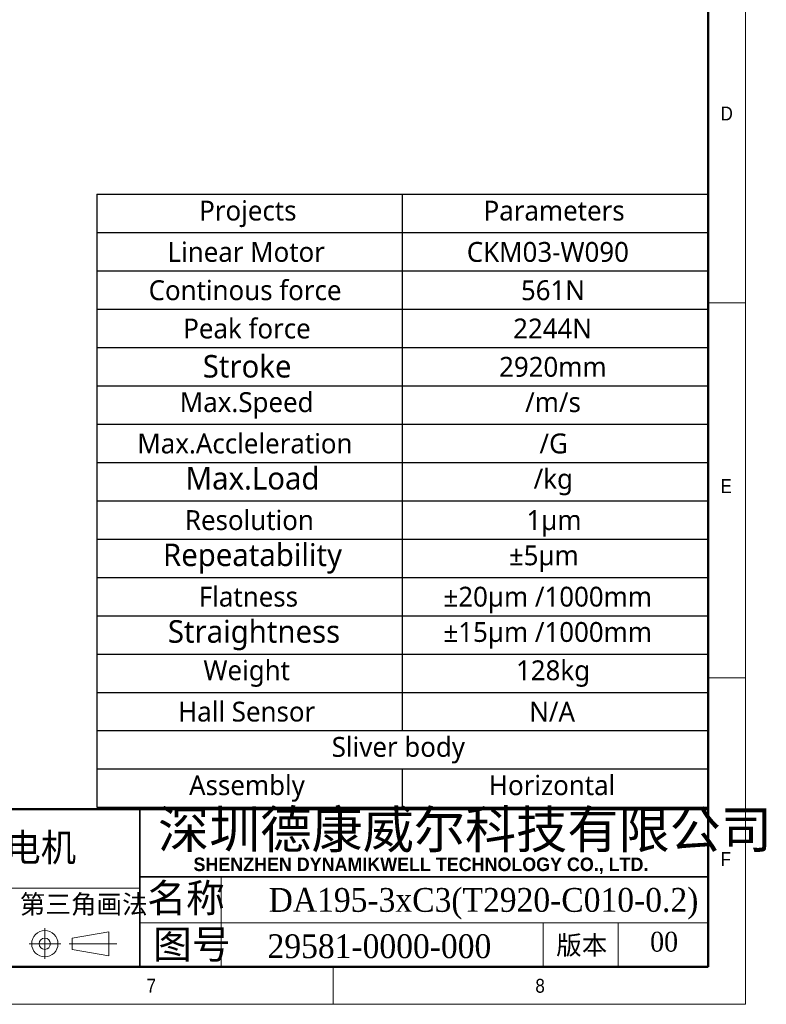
# Model space of a CAD drawing. Header units: millimetres. Extents: x 75 to 6266, y 75 to 4380.
# Tile 19 of 24: x 4773 to 6266, y 75 to 2043. Entities that reach past the tile are written whole.
import ezdxf

# ---------------------------------------------------------------- set-up
doc = ezdxf.new("R2010")
doc.units = ezdxf.units.MM
doc.header["$LTSCALE"] = 15
doc.layers.add('文字_', color=7, linetype='Continuous')
doc.styles.add('SLDTEXTSTYLE1', font='GOTHIC.TTF', dxfattribs={"width": 0.913})
doc.styles.add('SLDTEXTSTYLE10', font='MSYH.TTC', dxfattribs={"bigfont": 'bigfont'})
doc.styles.add('SLDTEXTSTYLE4', font='SIMSUN.TTC', dxfattribs={"bigfont": 'bigfont'})
doc.styles.add('SLDTEXTSTYLE5', font='SIMHEI.TTF', dxfattribs={"bigfont": 'bigfont'})
doc.styles.add('SLDTEXTSTYLE6', font='ARIALBD.TTF', dxfattribs={"width": 0.948})
doc.styles.add('SLDTEXTSTYLE7', font='TIMES.TTF', dxfattribs={"width": 0.933})
doc.styles.add('SLDTEXTSTYLE8', font='TIMES.TTF', dxfattribs={"width": 0.933, "bigfont": 'bigfont'})
doc.styles.add('SLDTEXTSTYLE9', font='MSYH.TTC')

# ---------------------------------------------------------------- blocks, each defined once
blk = doc.blocks.new('SW_TABLEANNOTATION_0')
at = {"color": 0}
for p, q in [((0, 0), (0, -76.6)), ((0, 0), (610.8, 0)), ((610.8, 0), (610.8, -76.6)), ((610.8, 0), (1221.5, 0)), ((1221.5, 0), (1221.5, -76.6)), ((0, -76.6), (0, -153.2)), ((0, -76.6), (610.8, -76.6)), ((610.8, -76.6), (610.8, -153.2)), ((610.8, -76.6), (1221.5, -76.6)), ((1221.5, -76.6), (1221.5, -153.2)), ((0, -153.2), (0, -229.7)), ((0, -153.2), (610.8, -153.2)), ((610.8, -153.2), (610.8, -229.7)), ((610.8, -153.2), (1221.5, -153.2)), ((1221.5, -153.2), (1221.5, -229.7)), ((0, -229.7), (0, -306.3)), ((0, -229.7), (610.8, -229.7)), ((610.8, -229.7), (610.8, -306.3)), ((610.8, -229.7), (1221.5, -229.7)), ((1221.5, -229.7), (1221.5, -306.3)), ((0, -306.3), (0, -382.9)), ((0, -306.3), (610.8, -306.3)), ((610.8, -306.3), (610.8, -382.9)), ((610.8, -306.3), (1221.5, -306.3)), ((1221.5, -306.3), (1221.5, -382.9)), ((0, -382.9), (0, -459.5)), ((0, -382.9), (610.8, -382.9)), ((610.8, -382.9), (610.8, -459.5)), ((610.8, -382.9), (1221.5, -382.9)), ((1221.5, -382.9), (1221.5, -459.5)), ((0, -459.5), (0, -536.1)), ((0, -459.5), (610.8, -459.5)), ((610.8, -459.5), (610.8, -536.1)), ((610.8, -459.5), (1221.5, -459.5)), ((1221.5, -459.5), (1221.5, -536.1)), ((0, -536.1), (0, -612.7)), ((0, -536.1), (610.8, -536.1)), ((610.8, -536.1), (610.8, -612.7)), ((610.8, -536.1), (1221.5, -536.1)), ((1221.5, -536.1), (1221.5, -612.7)), ((0, -612.7), (0, -689.2)), ((0, -612.7), (610.8, -612.7)), ((610.8, -612.7), (610.8, -689.2)), ((610.8, -612.7), (1221.5, -612.7)), ((1221.5, -612.7), (1221.5, -689.2)), ((0, -689.2), (0, -765.8)), ((0, -689.2), (610.8, -689.2)), ((610.8, -689.2), (610.8, -765.8)), ((610.8, -689.2), (1221.5, -689.2)), ((1221.5, -689.2), (1221.5, -765.8)), ((0, -765.8), (0, -842.4)), ((0, -765.8), (610.8, -765.8)), ((610.8, -765.8), (610.8, -842.4)), ((610.8, -765.8), (1221.5, -765.8)), ((1221.5, -765.8), (1221.5, -842.4)), ((0, -842.4), (0, -919)), ((0, -842.4), (610.8, -842.4)), ((610.8, -842.4), (610.8, -919)), ((610.8, -842.4), (1221.5, -842.4)), ((1221.5, -842.4), (1221.5, -919)), ((0, -919), (0, -995.6)), ((0, -919), (610.8, -919)), ((610.8, -919), (610.8, -995.6)), ((610.8, -919), (1221.5, -919)), ((1221.5, -919), (1221.5, -995.6)), ((0, -995.6), (0, -1072.1)), ((0, -995.6), (610.8, -995.6)), ((610.8, -995.6), (610.8, -1072.1)), ((610.8, -995.6), (1221.5, -995.6)), ((1221.5, -995.6), (1221.5, -1072.1)), ((0, -1072.1), (0, -1148.7)), ((0, -1072.1), (610.8, -1072.1)), ((610.8, -1072.1), (1221.5, -1072.1)), ((1221.5, -1072.1), (1221.5, -1148.7)), ((0, -1148.7), (0, -1225.3)), ((0, -1148.7), (610.8, -1148.7)), ((610.8, -1148.7), (610.8, -1225.3)), ((610.8, -1148.7), (1221.5, -1148.7)), ((1221.5, -1148.7), (1221.5, -1225.3)), ((0, -1225.3), (610.8, -1225.3)), ((610.8, -1225.3), (1221.5, -1225.3))]:
    blk.add_line(p, q, dxfattribs=at)
at = {"color": 0, "attachment_point": 1}
for s, insert, char_height, style in [('Projects', (204.8, -12.7), 39.69, 'SLDTEXTSTYLE9'), ('Parameters', (773.5, -12.7), 39.69, 'SLDTEXTSTYLE9'), ('Linear Motor', (141.4, -95.3), 39.687, 'SLDTEXTSTYLE9'), ('CKM03-W090', (739.9, -95.3), 39.69, 'SLDTEXTSTYLE9'), ('Continous force', (103.7, -171.9), 39.687, 'SLDTEXTSTYLE9'), ('561N', (848.1, -171.9), 39.69, 'SLDTEXTSTYLE9'), ('Peak force', (172.9, -248.4), 39.69, 'SLDTEXTSTYLE9'), ('2244N', (832.6, -248.4), 39.69, 'SLDTEXTSTYLE9'), ('Stroke ', (211.9, -321.3), 45, 'SLDTEXTSTYLE9'), ('2920mm', (804.5, -325), 39.69, 'SLDTEXTSTYLE9'), ('Max.Speed', (166, -395.6), 39.69, 'SLDTEXTSTYLE9'), ('/m/s', (856.5, -395.6), 39.69, 'SLDTEXTSTYLE9'), ('Max.Accleleration', (81, -478.2), 39.687, 'SLDTEXTSTYLE9'), ('/G', (885.2, -478.2), 39.69, 'SLDTEXTSTYLE9'), ('Max.Load', (177.4, -545.1), 45, 'SLDTEXTSTYLE9'), ('/kg', (873.5, -548.7), 39.69, 'SLDTEXTSTYLE9'), (' Resolution', (162.8, -631.4), 39.687, 'SLDTEXTSTYLE9'), ('1μm', (859.2, -631.4), 39.69, 'SLDTEXTSTYLE10'), ('Repeatability', (132.4, -698.2), 45, 'SLDTEXTSTYLE9'), ('±5μm', (824.1, -701.9), 39.69, 'SLDTEXTSTYLE10'), ('Flatness', (204, -784.5), 39.69, 'SLDTEXTSTYLE9'), ('±20μm /1000mm', (693.3, -784.5), 39.687, 'SLDTEXTSTYLE10'), ('Straightness', (142.2, -851.4), 45, 'SLDTEXTSTYLE9'), ('±15μm /1000mm', (693.3, -855.1), 39.687, 'SLDTEXTSTYLE10'), ('Weight', (213.3, -931.7), 39.69, 'SLDTEXTSTYLE9'), ('128kg', (838.3, -931.7), 39.69, 'SLDTEXTSTYLE9'), ('Hall Sensor', (162.5, -1014.3), 39.687, 'SLDTEXTSTYLE9'), ('N/A', (864.7, -1014.3), 39.69, 'SLDTEXTSTYLE9'), ('Sliver body', (469.8, -1084.8), 39.687, 'SLDTEXTSTYLE9'), ('Assembly', (184.5, -1161.4), 39.69, 'SLDTEXTSTYLE9'), ('Horizontal', (784, -1161.4), 39.69, 'SLDTEXTSTYLE9')]:
    blk.add_mtext(s, dxfattribs=dict(at, insert=insert, char_height=char_height, style=style))

msp = doc.modelspace()

# ---------------------------------------------------------------- linework, layer by layer
at = {"color": 7, "linetype": 'Continuous', "lineweight": 18}
for p, q in [((6225, 75), (6225, 4380)), ((6150, 4305), (6150, 150)), ((6150, 1477.5), (6225, 1477.5)), ((6150, 727.5), (6225, 727.5)), ((5176.3872454, 330), (5176.3872454, 150)), ((4127.7672399, 307.5), (5013.7621823, 307.5)), ((5013.7621823, 237.6008215), (6150, 237.6008215)), ((5820, 237.6008215), (5820, 150)), ((5970, 237.6008215), (5970, 150)), ((4823.6943404, 227.2278689), (4823.6943404, 165.9462919)), ((4878.5748499, 207.2812134), (4951.4064175, 219.8802745)), ((4951.4064175, 219.8802745), (4951.4064175, 171.9059887)), ((4878.5748499, 184.7812134), (4878.5748499, 207.2812134)), ((4792.4976849, 196.0312134), (4855.5174797, 196.0312134)), ((4872.0754214, 196.0312134), (4967.9204299, 196.0312134)), ((4878.5748499, 184.7812134), (4951.4064175, 171.9059887)), ((150, 150), (6150, 150)), ((1845, 150), (6150, 150)), ((5400, 150), (5400, 75)), ((75, 75), (6225, 75))]:
    msp.add_line(p, q, dxfattribs=at)
at = {"color": 7, "linetype": 'Continuous', "lineweight": 50}
for p, q in [((6150, 4305), (6150, 150)), ((6150, 465), (2745, 465)), ((150, 150), (6150, 150))]:
    msp.add_line(p, q, dxfattribs=at)
at = {"color": 7, "linetype": 'Continuous', "lineweight": 35}
for p, q in [((5013.7621823, 465), (5013.7621823, 150)), ((5013.7621823, 330), (6150, 330))]:
    msp.add_line(p, q, dxfattribs=at)
at = {"color": 7, "linetype": 'Continuous', "lineweight": 18}
for radius in [26.25, 11.25]:
    msp.add_circle((4823.6943404, 196.0312134), radius, dxfattribs=at)

# ---------------------------------------------------------------- block references
msp.add_blockref('SW_TABLEANNOTATION_0', (4927.6436806, 1694.2388679))

# ---------------------------------------------------------------- texts
at = {"color": 7, "linetype": 'Continuous', "lineweight": 0}
for s, insert, char_height, attachment_point, style in [('D', (6175, 1869.694599), 27.78125, 1, 'SLDTEXTSTYLE1'), ('E', (6175, 1124.8325505), 27.78125, 1, 'SLDTEXTSTYLE1'), ('深圳德康威尔科技有限公司', (5050.0860607, 462.0693692), 75, 1, 'SLDTEXTSTYLE5'), ('直线电机', (4744.7337592, 416.2585899), 55.5625, 2, 'SLDTEXTSTYLE8'), ('F', (6175, 379.1884001), 27.78125, 1, 'SLDTEXTSTYLE1'), ('SHENZHEN DYNAMIKWELL TECHNOLOGY CO., LTD.', (5120.993096, 368.332247), 27, 1, 'SLDTEXTSTYLE6'), ('名称', (5028.3522711, 315.9906889), 57, 1, 'SLDTEXTSTYLE4'), ('DA195-3xC3(T2920-C010-0.2)', (5700.9080937, 307.4963505), 47.625, 2, 'SLDTEXTSTYLE7'), ('图号', (5040.0390403, 223.4546192), 57, 1, 'SLDTEXTSTYLE4'), ('版本', (5897.4641904, 211.9800438), 37.5, 2, 'SLDTEXTSTYLE4'), ('29581-0000-000', (5492.793801, 214.9602807), 47.625, 2, 'SLDTEXTSTYLE7'), ('7', (5027.1850874, 125.9526307), 27.78125, 1, 'SLDTEXTSTYLE1'), ('8', (5804.6603295, 125.9526307), 27.78125, 1, 'SLDTEXTSTYLE1')]:
    msp.add_mtext(s, dxfattribs=dict(at, insert=insert, char_height=char_height, attachment_point=attachment_point, style=style))
at = {"color": 7, "linetype": 'Continuous', "lineweight": 18, "insert": (4773.6327418, 293.7911595), "char_height": 37.5, "attachment_point": 1, "style": 'SLDTEXTSTYLE4'}
msp.add_mtext('第三角画法', dxfattribs=at)
at = {"layer": '文字_', "insert": (6062.0670576, 219.9679462), "char_height": 39.6875, "attachment_point": 2, "style": 'SLDTEXTSTYLE7'}
msp.add_mtext('00', dxfattribs=at)

doc.saveas('drawing.dxf')
